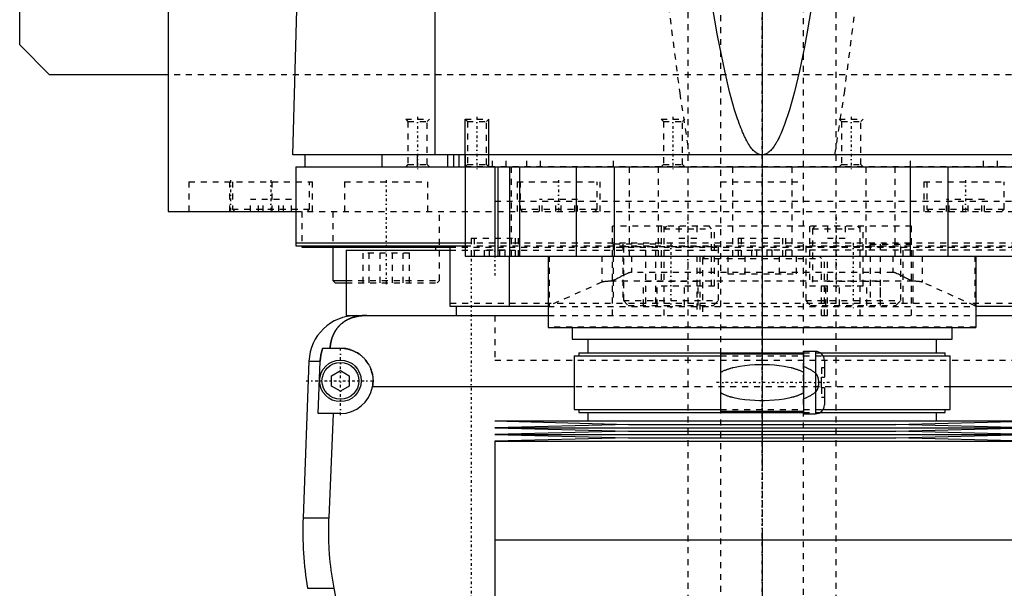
# Model space of a CAD drawing. Extents: x -125 to 125, y -136 to 719.
# Tile 2 of 11: x -125 to 41, y -38 to 57. Entities that reach past the tile are written whole.
import ezdxf

# ---------------------------------------------------------------- set-up
doc = ezdxf.new("R2010")
doc.units = 0
doc.linetypes.add('CENTER', pattern=[1.5, 0.45, -0.5, 0.05, -0.5])
doc.linetypes.add('DASHED', pattern=[2, 1, -1])
for name, color, linetype in [('AM_0', 7, 'CONTINUOUS'), ('AM_10', 7, 'CONTINUOUS'), ('AM_3', 7, 'DASHED'), ('AM_7', 7, 'CENTER')]:
    doc.layers.add(name, color=color, linetype=linetype)

msp = doc.modelspace()

# ---------------------------------------------------------------- linework, layer by layer
at = {"layer": 'AM_0', "color": 7, "linetype": 'CONTINUOUS'}
for p, q in [((-125, 53), (-125, 383)), ((-100, 363), (-100, 25)), ((-55.06, 34.5), (-55.06, 116.6)), ((-79, 34.5), (-76.83, 115.63)), ((-120, 48), (-125, 53)), ((-100, 48), (-120, 48)), ((79, 34.5), (-79, 34.5)), ((-77, 34.5), (-77, 32.5)), ((-64, 34.5), (-64, 32.5)), ((-58, 32.5), (-58, 34.5)), ((-52.9, 32.5), (-52.9, 34.5)), ((-51.9, 32.5), (-51.9, 34.5)), ((-51, 32.5), (-51, 34.5)), ((-50, 34.5), (-50, 17.5)), ((-78.5, 32.5), (78.5, 32.5)), ((-78.5, 32.5), (-78.5, 19.2)), ((-45, 32.5), (-45, 17.5)), ((-44.5, 32.5), (-44.5, 17.5)), ((-42.5, 32.5), (-42.5, 17.5)), ((-40.83, 32.5), (-40.83, 17.5)), ((-31.31, 32.5), (-31.31, 17.5)), ((-24.92, 32.5), (-24.92, 17.5)), ((24.92, 32.5), (24.92, 17.5)), ((31.31, 32.5), (31.31, 17.5)), ((-100, 25), (-78.56, 25)), ((-88.79, 25.01), (-88.79, 25)), ((-78.5, 19.7), (-50.02, 19.7)), ((-78.5, 19.2), (-50.02, 19.2)), ((-77.5, 19.2), (-77.5, 19)), ((-77.5, 19), (-52.56, 19)), ((-72.29, 19), (-72.29, 13.4)), ((-70, 18.5), (-70, 7.5)), ((-70, 18.5), (-52.56, 18.5)), ((-55, 19), (-55, 18.5)), ((-52.5, 9), (-52.5, 19.2)), ((-50, 17.5), (50, 17.5)), ((-42.5, 9), (-42.5, 17.5)), ((-36, 17.5), (-36, 5.5)), ((36, 17.5), (36, 5.5)), ((-72.29, 13.4), (-71.89, 13)), ((-72.29, 13.4), (-70.01, 13.4)), ((-71.89, 13), (-70, 13)), ((-36, 9), (-52.5, 9)), ((-51.5, 9), (-51.5, 7.5)), ((52.5, 9), (36, 9)), ((-70, 7.5), (-66.56, 7.5)), ((-68.3, 7.5), (-36, 7.5)), ((36, 7.5), (68.3, 7.5)), ((-36, 5.5), (36, 5.5)), ((-32, 5.5), (-32, 3.5)), ((32, 3.5), (32, 5.5)), ((-32, 3.5), (32, 3.5)), ((-29.35, 3.5), (-29.35, 1.2)), ((29.35, 1.2), (29.35, 3.5)), ((-73.97, 2), (-71, 2)), ((-31.65, 0.7), (-31.65, -8.3)), ((-31.65, 0.7), (-7, 0.7)), ((-30.85, 1.2), (-30.85, 0.7)), ((-30.85, 1.2), (7, 1.2)), ((7, 1), (-7, 1)), ((-7, 1), (-7, -8.6)), ((9, 1.45), (7, 1.45)), ((7, 1.45), (7, -9.05)), ((9, 1.45), (9, -9.05)), ((9.83, 1.2), (30.85, 1.2)), ((10.3, 0.7), (31.65, 0.7)), ((30.85, 0.7), (30.85, 1.2)), ((31.65, -8.3), (31.65, 0.7)), ((-76.29, -0.2), (-77.28, -26.54)), ((-76.29, -0.2), (-74.4, -0.2)), ((-74.75, -9), (-74.4, -0.2)), ((10.5, -0.05), (10.5, -2.9)), ((-72.5, -2.63), (-71, -1.77)), ((-72.5, -4.37), (-72.5, -2.63)), ((-71, -1.77), (-69.5, -2.63)), ((-69.5, -2.63), (-69.5, -4.37)), ((10, -4.7), (10, -2.9)), ((10, -2.9), (10.5, -2.9)), ((-71, -5.23), (-72.5, -4.37)), ((-69.5, -4.37), (-71, -5.23)), ((-31.65, -4.5), (-65.59, -4.5)), ((10.5, -4.7), (10, -4.7)), ((10.5, -4.7), (10.5, -7.55)), ((65.59, -4.5), (31.65, -4.5)), ((-71, -9), (-74.75, -9)), ((-72.2, -9), (-72.97, -26.54)), ((-31.65, -8.3), (-7, -8.3)), ((-30.85, -8.3), (-30.85, -8.8)), ((-30.85, -8.8), (7, -8.8)), ((-29.35, -8.8), (-29.35, -10.25)), ((-7, -8.6), (7, -8.6)), ((7, -9.05), (9, -9.05)), ((9.83, -8.8), (30.85, -8.8)), ((10.3, -8.3), (31.65, -8.3)), ((29.35, -10.25), (29.35, -8.8)), ((30.85, -8.8), (30.85, -8.3)), ((-45, -10.25), (-22.5, -10.82)), ((-45, -10.25), (45, -10.25)), ((-22.5, -10.82), (-45, -11.39)), ((-45, -11.39), (-22.5, -11.96)), ((-45, -11.39), (45, -11.39)), ((-22.5, -10.82), (22.5, -10.82)), ((22.5, -10.82), (45, -10.25)), ((45, -11.39), (22.5, -10.82)), ((22.5, -11.96), (45, -11.39)), ((-22.5, -11.96), (-45, -12.53)), ((-45, -12.53), (-22.5, -13.1)), ((-45, -12.53), (45, -12.53)), ((-22.5, -13.1), (-45, -13.67)), ((-22.5, -11.96), (22.5, -11.96)), ((-22.5, -13.1), (22.5, -13.1)), ((45, -12.53), (22.5, -11.96)), ((22.5, -13.1), (45, -12.53)), ((45, -13.67), (22.5, -13.1)), ((-45, -13.67), (-45, -30.25)), ((-45, -13.67), (45, -13.67)), ((-77.28, -26.54), (-72.97, -26.54)), ((-45, -30.25), (45, -30.25)), ((-45, -30.25), (-45, -46.83)), ((-45, -30.25), (0, -30.25)), ((-76.54, -38.4), (-72.1, -38.4)), ((-72.1, -38.4), (-68.19, -58))]:
    msp.add_line(p, q, dxfattribs=at)
for points in [[(0, 34.5, 0), (-0.01, 34.5, 0), (-0.04, 34.5, 0), (-0.06, 34.5, 0), (-0.07, 34.5, 0), (-0.08, 34.5, 0), (-0.11, 34.5, 0), (-0.13, 34.51, 0), (-0.15, 34.51, 0), (-0.18, 34.51, 0), (-0.2, 34.51, 0), (-0.21, 34.52, 0), (-0.22, 34.52, 0), (-0.25, 34.52, 0), (-0.27, 34.53, 0), (-0.29, 34.53, 0), (-0.32, 34.54, 0), (-0.34, 34.54, 0), (-0.35, 34.54, 0), (-0.36, 34.55, 0), (-0.39, 34.55, 0), (-0.41, 34.56, 0), (-0.42, 34.56, 0), (-0.43, 34.57, 0), (-0.46, 34.57, 0), (-0.48, 34.58, 0), (-0.49, 34.59, 0), (-0.5, 34.59, 0), (-0.53, 34.6, 0), (-0.55, 34.61, 0), (-0.57, 34.62, 0), (-0.6, 34.63, 0), (-0.62, 34.64, 0), (-0.63, 34.64, 0), (-0.64, 34.65, 0), (-0.67, 34.66, 0), (-0.69, 34.67, 0), (-0.71, 34.68, 0), (-0.74, 34.69, 0), (-0.76, 34.71, 0), (-0.77, 34.71, 0), (-0.78, 34.72, 0), (-0.81, 34.73, 0), (-0.83, 34.74, 0), (-0.85, 34.76, 0), (-0.88, 34.77, 0), (-0.9, 34.79, 0), (-0.91, 34.8, 0), (-0.92, 34.8, 0), (-0.95, 34.82, 0), (-0.97, 34.83, 0), (-1.05, 34.89, 0), (-1.19, 35.01, 0), (-1.26, 35.07, 0), (-1.33, 35.13, 0), (-1.47, 35.27, 0), (-1.61, 35.43, 0), (-1.75, 35.59, 0), (-1.89, 35.78, 0), (-2.03, 35.97, 0), (-2.1, 36.07, 0), (-2.17, 36.18, 0), (-2.31, 36.41, 0), (-2.45, 36.64, 0), (-2.52, 36.77, 0), (-2.59, 36.89, 0), (-2.73, 37.16, 0), (-2.87, 37.44, 0), (-2.94, 37.59, 0), (-3.01, 37.73, 0), (-3.15, 38.04, 0), (-3.29, 38.36, 0), (-3.43, 38.7, 0), (-3.57, 39.05, 0), (-3.71, 39.41, 0), (-3.78, 39.6, 0), (-3.85, 39.79, 0), (-3.99, 40.18, 0), (-4.13, 40.59, 0), (-4.62, 42.12, 0), (-5.46, 45.14, 0), (-6.29, 48.66, 0), (-7.13, 52.68, 0), (-7.54, 54.88, 0), (-7.96, 57.2, 0), (-8.79, 62.22, 0)], [(8.79, 62.22, 0), (7.96, 57.2, 0), (7.54, 54.88, 0), (7.13, 52.68, 0), (6.29, 48.66, 0), (5.46, 45.14, 0), (4.62, 42.12, 0), (3.78, 39.6, 0), (3.29, 38.36, 0), (3.15, 38.04, 0), (3.01, 37.73, 0), (2.94, 37.59, 0), (2.87, 37.44, 0), (2.73, 37.16, 0), (2.59, 36.89, 0), (2.52, 36.77, 0), (2.45, 36.64, 0), (2.31, 36.41, 0), (2.17, 36.18, 0), (2.1, 36.07, 0), (2.03, 35.97, 0), (1.89, 35.78, 0), (1.75, 35.59, 0), (1.61, 35.43, 0), (1.47, 35.27, 0), (1.33, 35.13, 0), (1.26, 35.07, 0), (1.19, 35.01, 0), (1.05, 34.89, 0), (0.91, 34.8, 0), (0.83, 34.74, 0), (0.81, 34.73, 0), (0.78, 34.72, 0), (0.77, 34.71, 0), (0.76, 34.71, 0), (0.74, 34.69, 0), (0.71, 34.68, 0), (0.69, 34.67, 0), (0.67, 34.66, 0), (0.64, 34.65, 0), (0.63, 34.64, 0), (0.62, 34.64, 0), (0.6, 34.63, 0), (0.57, 34.62, 0), (0.55, 34.61, 0), (0.53, 34.6, 0), (0.5, 34.59, 0), (0.49, 34.59, 0), (0.48, 34.58, 0), (0.46, 34.57, 0), (0.43, 34.57, 0), (0.42, 34.56, 0), (0.41, 34.56, 0), (0.39, 34.55, 0), (0.36, 34.55, 0), (0.35, 34.54, 0), (0.34, 34.54, 0), (0.32, 34.54, 0), (0.29, 34.53, 0), (0.27, 34.53, 0), (0.25, 34.52, 0), (0.22, 34.52, 0), (0.21, 34.52, 0), (0.2, 34.51, 0), (0.18, 34.51, 0), (0.15, 34.51, 0), (0.13, 34.51, 0), (0.11, 34.5, 0), (0.08, 34.5, 0), (0.07, 34.5, 0), (0.06, 34.5, 0), (0.04, 34.5, 0), (0.01, 34.5, 0), (0, 34.5, 0)], [(-66.56, 7.5, 0), (-66.61, 7.5, 0), (-66.7, 7.5, 0), (-66.8, 7.5, 0), (-66.84, 7.5, 0), (-66.89, 7.49, 0), (-66.98, 7.49, 0), (-67.08, 7.49, 0), (-67.17, 7.48, 0), (-67.26, 7.47, 0), (-67.35, 7.47, 0), (-67.4, 7.46, 0), (-67.45, 7.46, 0), (-67.54, 7.45, 0), (-67.63, 7.44, 0), (-67.72, 7.42, 0), (-67.82, 7.41, 0), (-67.91, 7.4, 0), (-67.95, 7.39, 0), (-68, 7.38, 0), (-68.09, 7.37, 0), (-68.18, 7.35, 0), (-68.23, 7.34, 0), (-68.27, 7.33, 0), (-68.36, 7.31, 0), (-68.45, 7.29, 0), (-68.49, 7.28, 0), (-68.53, 7.27, 0), (-68.62, 7.24, 0), (-68.71, 7.22, 0), (-68.79, 7.2, 0), (-68.88, 7.17, 0), (-68.96, 7.14, 0), (-69, 7.13, 0), (-69.04, 7.11, 0), (-69.13, 7.08, 0), (-69.21, 7.05, 0), (-69.29, 7.02, 0), (-69.37, 6.99, 0), (-69.45, 6.96, 0), (-69.49, 6.94, 0), (-69.53, 6.92, 0), (-69.6, 6.89, 0), (-69.68, 6.85, 0), (-69.76, 6.81, 0), (-69.83, 6.77, 0), (-69.91, 6.74, 0), (-69.94, 6.72, 0), (-69.98, 6.69, 0), (-70.05, 6.65, 0), (-70.12, 6.61, 0), (-70.19, 6.57, 0), (-70.26, 6.52, 0), (-70.33, 6.48, 0), (-70.37, 6.46, 0), (-70.4, 6.43, 0), (-70.47, 6.39, 0), (-70.53, 6.34, 0), (-70.6, 6.29, 0), (-70.66, 6.24, 0), (-70.72, 6.19, 0), (-70.75, 6.17, 0), (-70.78, 6.14, 0), (-70.84, 6.09, 0), (-70.9, 6.04, 0), (-70.93, 6.01, 0), (-70.96, 5.98, 0), (-71.02, 5.93, 0), (-71.08, 5.87, 0), (-71.1, 5.85, 0), (-71.13, 5.82, 0), (-71.19, 5.76, 0), (-71.24, 5.71, 0), (-71.29, 5.65, 0), (-71.34, 5.59, 0), (-71.4, 5.53, 0), (-71.42, 5.5, 0), (-71.45, 5.47, 0), (-71.5, 5.41, 0), (-71.54, 5.35, 0), (-71.59, 5.28, 0), (-71.64, 5.22, 0), (-71.68, 5.16, 0), (-71.71, 5.12, 0), (-71.73, 5.09, 0), (-71.77, 5.02, 0), (-71.82, 4.96, 0), (-71.86, 4.89, 0), (-71.9, 4.82, 0), (-71.94, 4.75, 0), (-71.96, 4.72, 0), (-71.98, 4.68, 0), (-72.02, 4.61, 0), (-72.06, 4.54, 0), (-72.1, 4.46, 0), (-72.13, 4.39, 0), (-72.17, 4.32, 0), (-72.18, 4.28, 0), (-72.2, 4.24, 0), (-72.24, 4.16, 0), (-72.27, 4.09, 0), (-72.3, 4.01, 0), (-72.33, 3.93, 0), (-72.36, 3.85, 0), (-72.37, 3.81, 0), (-72.39, 3.77, 0), (-72.42, 3.69, 0), (-72.44, 3.61, 0), (-72.46, 3.57, 0), (-72.47, 3.52, 0), (-72.49, 3.44, 0), (-72.52, 3.36, 0), (-72.53, 3.32, 0), (-72.54, 3.27, 0), (-72.56, 3.19, 0), (-72.58, 3.1, 0), (-72.6, 3.02, 0), (-72.62, 2.93, 0), (-72.63, 2.84, 0), (-72.64, 2.8, 0), (-72.65, 2.76, 0), (-72.66, 2.67, 0), (-72.68, 2.58, 0), (-72.72, 2.27, 0), (-72.74, 2, 0)], [(-74.4, -0.2, 0), (-74.39, -0.14, 0), (-74.39, -0.02, 0), (-74.38, 0.1, 0), (-74.37, 0.16, 0), (-74.37, 0.23, 0), (-74.35, 0.35, 0), (-74.34, 0.47, 0), (-74.32, 0.6, 0), (-74.3, 0.72, 0), (-74.28, 0.85, 0), (-74.27, 0.91, 0), (-74.26, 0.97, 0), (-74.23, 1.1, 0), (-74.2, 1.22, 0), (-74.17, 1.34, 0), (-74.14, 1.47, 0), (-74.1, 1.59, 0), (-74.09, 1.65, 0), (-74.07, 1.71, 0), (-74.03, 1.83, 0), (-73.99, 1.94, 0), (-73.97, 2, 0)], [(-71, 2, 0), (-70.96, 2, 0), (-70.87, 2, 0), (-70.78, 2, 0), (-70.73, 1.99, 0), (-70.69, 1.99, 0), (-70.6, 1.99, 0), (-70.51, 1.98, 0), (-70.42, 1.97, 0), (-70.33, 1.96, 0), (-70.24, 1.95, 0), (-70.19, 1.94, 0), (-70.15, 1.93, 0), (-70.06, 1.92, 0), (-69.97, 1.9, 0), (-69.88, 1.88, 0), (-69.79, 1.86, 0), (-69.7, 1.84, 0), (-69.65, 1.83, 0), (-69.61, 1.82, 0), (-69.52, 1.8, 0), (-69.43, 1.77, 0), (-69.38, 1.76, 0), (-69.34, 1.74, 0), (-69.25, 1.72, 0), (-69.17, 1.69, 0), (-69.12, 1.67, 0), (-69.08, 1.65, 0), (-68.99, 1.62, 0), (-68.91, 1.59, 0), (-68.82, 1.55, 0), (-68.74, 1.51, 0), (-68.66, 1.48, 0), (-68.61, 1.46, 0), (-68.57, 1.44, 0), (-68.49, 1.39, 0), (-68.41, 1.35, 0), (-68.33, 1.31, 0), (-68.25, 1.26, 0), (-68.17, 1.22, 0), (-68.14, 1.2, 0), (-68.1, 1.17, 0), (-68.02, 1.12, 0), (-67.95, 1.07, 0), (-67.87, 1.02, 0), (-67.8, 0.97, 0), (-67.73, 0.92, 0), (-67.69, 0.89, 0), (-67.66, 0.87, 0), (-67.59, 0.81, 0), (-67.52, 0.76, 0), (-67.45, 0.7, 0), (-67.39, 0.65, 0), (-67.32, 0.59, 0), (-67.29, 0.56, 0), (-67.26, 0.53, 0), (-67.2, 0.47, 0), (-67.14, 0.41, 0), (-67.08, 0.35, 0), (-67.02, 0.29, 0), (-66.96, 0.23, 0), (-66.93, 0.2, 0), (-66.9, 0.17, 0), (-66.84, 0.1, 0), (-66.79, 0.04, 0), (-66.76, 0, 0), (-66.73, -0.03, 0), (-66.68, -0.1, 0), (-66.62, -0.17, 0), (-66.6, -0.2, 0), (-66.57, -0.24, 0), (-66.52, -0.31, 0), (-66.47, -0.38, 0), (-66.42, -0.45, 0), (-66.37, -0.53, 0), (-66.32, -0.6, 0), (-66.3, -0.64, 0), (-66.28, -0.68, 0), (-66.23, -0.76, 0), (-66.19, -0.83, 0), (-66.15, -0.91, 0), (-66.11, -0.99, 0), (-66.06, -1.07, 0), (-66.05, -1.11, 0), (-66.03, -1.15, 0), (-65.99, -1.23, 0), (-65.95, -1.32, 0), (-65.92, -1.4, 0), (-65.88, -1.48, 0), (-65.85, -1.57, 0), (-65.84, -1.61, 0), (-65.82, -1.65, 0), (-65.79, -1.74, 0), (-65.76, -1.82, 0), (-65.74, -1.91, 0), (-65.71, -1.99, 0), (-65.69, -2.08, 0), (-65.68, -2.12, 0), (-65.66, -2.17, 0), (-65.64, -2.25, 0), (-65.62, -2.34, 0), (-65.61, -2.43, 0), (-65.59, -2.52, 0), (-65.57, -2.6, 0), (-65.57, -2.65, 0), (-65.56, -2.69, 0), (-65.55, -2.78, 0), (-65.54, -2.87, 0), (-65.53, -2.91, 0), (-65.53, -2.96, 0), (-65.52, -3.04, 0), (-65.51, -3.13, 0), (-65.51, -3.18, 0), (-65.51, -3.22, 0), (-65.5, -3.31, 0), (-65.5, -3.39, 0), (-65.5, -3.48, 0), (-65.5, -3.57, 0), (-65.5, -3.65, 0), (-65.5, -3.7, 0), (-65.51, -3.74, 0), (-65.51, -3.83, 0), (-65.52, -3.92, 0), (-65.52, -4.01, 0), (-65.53, -4.1, 0), (-65.54, -4.19, 0), (-65.55, -4.23, 0), (-65.55, -4.28, 0), (-65.57, -4.37, 0), (-65.58, -4.46, 0), (-65.59, -4.5, 0)], [(-72.97, -26.54, 0), (-72.99, -26.87, 0), (-73.01, -27.51, 0), (-73.02, -28.16, 0), (-73.02, -28.47, 0), (-73.02, -28.79, 0), (-73.02, -29.43, 0), (-73, -30.07, 0), (-72.98, -30.72, 0), (-72.96, -31.37, 0), (-72.92, -32.03, 0), (-72.9, -32.36, 0), (-72.87, -32.69, 0), (-72.82, -33.35, 0), (-72.75, -34.02, 0), (-72.68, -34.69, 0), (-72.59, -35.36, 0), (-72.5, -36.04, 0), (-72.45, -36.38, 0), (-72.4, -36.71, 0), (-72.29, -37.39, 0), (-72.17, -38.06, 0), (-72.1, -38.4, 0)]]:
    msp.add_polyline3d(points, dxfattribs=at)
for radius in [3.5, 3.1]:
    msp.add_circle((-71, -3.5), radius, dxfattribs=at)
for centre, radius, start, end in [((-68.3, -0.5), 8, 90, 177.861), ((9, -0.05), 1.5, 0, 90), ((-71, -3.5), 5.5, 270, 349.5243), ((9, -7.55), 1.5, 270, 0), ((-17.32, -28.78), 60, 177.861, 189.225)]:
    msp.add_arc(centre, radius, start, end, dxfattribs=at)
at = {"layer": 'AM_10', "color": 7, "linetype": 'CONTINUOUS'}
for p, q in [((-50, 32.5), (-50, 40.5)), ((-46, 32.5), (-46, 40.5))]:
    msp.add_line(p, q, dxfattribs=at)
at = {"layer": 'AM_3', "color": 6, "linetype": 'DASHED'}
for p, q in [((-7, 680), (-7, -97.5)), ((7, -97.5), (7, 680)), ((-12.5, 664.5), (-12.5, -56.5)), ((12.5, -56.5), (12.5, 664.5)), ((100, 48), (-100, 48)), ((-60, 40.5), (-59.62, 40.12)), ((-60, 40.5), (-56, 40.5)), ((-59.62, 40.12), (-59.62, 32.88)), ((-59.62, 40.12), (-56.38, 40.12)), ((-56.38, 40.12), (-56, 40.5)), ((-56.38, 32.88), (-56.38, 40.12)), ((-50, 40.5), (-49.62, 40.12)), ((-50, 40.5), (-46, 40.5)), ((-49.62, 40.12), (-49.62, 32.88)), ((-49.62, 40.12), (-46.38, 40.12)), ((-46.38, 40.12), (-46, 40.5)), ((-46.38, 32.88), (-46.38, 40.12)), ((-17, 40.5), (-16.62, 40.12)), ((-17, 40.5), (-13, 40.5)), ((-16.62, 40.12), (-16.62, 32.88)), ((-16.62, 40.12), (-13.38, 40.12)), ((-13.38, 40.12), (-13, 40.5)), ((-13.38, 32.88), (-13.38, 40.12)), ((13, 40.5), (13.38, 40.12)), ((13, 40.5), (17, 40.5)), ((13.38, 40.12), (13.38, 32.88)), ((13.38, 40.12), (16.62, 40.12)), ((16.62, 40.12), (17, 40.5)), ((16.62, 32.88), (16.62, 40.12)), ((-45.38, 32.5), (-45.38, 34.5)), ((-43.08, 32.5), (-43.08, 34.5)), ((-39.62, 32.5), (-39.62, 34.5)), ((-37.31, 32.5), (-37.31, 34.5)), ((-25, 32.5), (-25, 34.5)), ((25, 32.5), (25, 34.5)), ((37.31, 32.5), (37.31, 34.5)), ((39.62, 32.5), (39.62, 34.5)), ((-59.62, 32.88), (-60, 32.5)), ((-59.62, 32.88), (-56.38, 32.88)), ((-56, 32.5), (-56.38, 32.88)), ((-49.62, 32.88), (-50, 32.5)), ((77, 32.5), (-50, 32.5)), ((-49.62, 32.88), (-46.38, 32.88)), ((-46, 32.5), (-46.38, 32.88)), ((-42.23, 32.5), (-42.23, 17.5)), ((-22.36, 32.5), (-22.36, 17.5)), ((-17.5, 32.5), (-17.5, 17.5)), ((-16.62, 32.88), (-17, 32.5)), ((-16.62, 32.88), (-13.38, 32.88)), ((-13, 32.5), (-13.38, 32.88)), ((-5, 32.5), (-5, 17.5)), ((5, 32.5), (5, 17.5)), ((13.38, 32.88), (13, 32.5)), ((13.38, 32.88), (16.62, 32.88)), ((17, 32.5), (16.62, 32.88)), ((17.5, 32.5), (17.5, 17.5)), ((22.36, 32.5), (22.36, 17.5)), ((-96.5, 30), (-96.5, 25)), ((-96.5, 30), (-75.69, 30)), ((-89.69, 30), (-89.69, 25)), ((-89.19, 30), (-89.19, 25.4)), ((-82.5, 25), (-82.5, 30)), ((-76.19, 25.4), (-76.19, 30)), ((-75.69, 25), (-75.69, 30)), ((-70.29, 30), (-70.29, 25)), ((-70.29, 30), (-56.29, 30)), ((-56.29, 25), (-56.29, 30)), ((-41.25, 30), (-41.25, 25)), ((-41.25, 30), (-27.25, 30)), ((-40.75, 30), (-40.75, 25.4)), ((-27.75, 25.4), (-27.75, 30)), ((-27.25, 25), (-27.25, 30)), ((-7, 30), (7, 30)), ((27.25, 30), (27.25, 25)), ((27.25, 30), (41.25, 30)), ((27.75, 30), (27.75, 25.4)), ((40.75, 25.4), (40.75, 30)), ((-86.12, 25), (-86.12, 27)), ((-79.25, 27), (-86.12, 27)), ((-84.8, 25), (-84.8, 27)), ((-84.01, 25), (-84.01, 27)), ((-81.36, 25), (-81.36, 27)), ((-80.58, 25), (-80.58, 27)), ((-79.25, 25), (-79.25, 27)), ((-45, 26.7), (45, 26.7)), ((-45, 26.7), (0, 26.7)), ((-37.45, 25), (-37.45, 27)), ((-31.05, 27), (-37.45, 27)), ((-37, 25), (-37, 27)), ((-34.7, 25), (-34.7, 27)), ((-33.8, 25), (-33.8, 27)), ((-31.5, 25), (-31.5, 27)), ((-31.05, 25), (-31.05, 27)), ((31.05, 25), (31.05, 27)), ((37.45, 27), (31.05, 27)), ((31.5, 25), (31.5, 27)), ((33.8, 25), (33.8, 27)), ((34.7, 25), (34.7, 27)), ((37, 25), (37, 27)), ((37.45, 25), (37.45, 27)), ((-89.19, 25.4), (-88.79, 25.01)), ((-89.19, 25.4), (-76.19, 25.4)), ((-78.56, 25), (78.56, 25)), ((-77.5, 25), (-77.5, 19.2)), ((-76.59, 25), (-76.19, 25.4)), ((-72.29, 25), (-72.29, 19)), ((-54.29, 13.4), (-54.29, 25)), ((-40.75, 25.4), (-40.35, 25)), ((-40.75, 25.4), (-27.75, 25.4)), ((-28.15, 25), (-27.75, 25.4)), ((27.75, 25.4), (28.15, 25)), ((27.75, 25.4), (40.75, 25.4)), ((40.35, 25), (40.75, 25.4)), ((-25.16, 7.5), (-25.16, 22.5)), ((25.16, 22.5), (-25.16, 22.5)), ((-17, 22.5), (-17, 12.5)), ((-16.1, 22.5), (-16.5, 22.1)), ((-16.5, 7.5), (-16.5, 22.5)), ((-16.5, 22.1), (-8.5, 22.1)), ((-14, 22.5), (-14, 20.5)), ((-11, 22.5), (-11, 20.5)), ((-8.5, 22.1), (-8.9, 22.5)), ((-8.5, 12.5), (-8.5, 22.1)), ((-8, 12.5), (-8, 22.5)), ((8, 22.5), (8, 12.5)), ((8.9, 22.5), (8.5, 22.1)), ((8.5, 22.1), (8.5, 12.5)), ((8.5, 22.1), (16.5, 22.1)), ((11, 22.5), (11, 20.5)), ((14, 22.5), (14, 20.5)), ((16.5, 22.1), (16.1, 22.5)), ((16.5, 7.5), (16.5, 22.5)), ((17, 12.5), (17, 22.5)), ((25.16, 7.5), (25.16, 22.5)), ((-49, 20.5), (-49, 17.5)), ((-49, 20.5), (-41, 20.5)), ((-48.5, 20.5), (-48.5, 17.5)), ((-41.5, 17.5), (-41.5, 20.5)), ((-41, 17.5), (-41, 20.5)), ((-14, 20.5), (-11, 20.5)), ((-4, 20.5), (-4, 17.5)), ((-4, 20.5), (4, 20.5)), ((-3.5, 20.5), (-3.5, 17.5)), ((3.5, 17.5), (3.5, 20.5)), ((4, 17.5), (4, 20.5)), ((11, 20.5), (14, 20.5)), ((-52.56, 19), (52.56, 19)), ((-52.56, 18.5), (-0.87, 18.5)), ((-50.02, 19.7), (50.02, 19.7)), ((-50.02, 19.2), (50.02, 19.2)), ((-43.27, 18.5), (-46.73, 18.5)), ((-46.73, 17.5), (-46.73, 18.5)), ((-45.87, 17.5), (-45.87, 18.5)), ((-44.13, 17.5), (-44.13, 18.5)), ((-43.27, 17.5), (-43.27, 18.5)), ((-25.09, 19.5), (-25.09, 9.5)), ((-17.89, 19.5), (-25.09, 19.5)), ((-23.43, 19.5), (-23.43, 9.5)), ((-23.25, 19.2), (-23.35, 19.1)), ((-23.35, 19.1), (-23.35, 10)), ((-23.35, 19.1), (-7.35, 19.1)), ((-19.55, 9.5), (-19.55, 19.5)), ((-17.89, 9.5), (-17.89, 19.5)), ((-7.35, 19.1), (-7.45, 19.2)), ((-7.35, 10), (-7.35, 19.1)), ((1.73, 18.5), (-1.73, 18.5)), ((-1.73, 17.5), (-1.73, 18.5)), ((-0.87, 17.5), (-0.87, 18.5)), ((0.87, 17.5), (0.87, 18.5)), ((55, 18.5), (0.87, 18.5)), ((1.73, 17.5), (1.73, 18.5)), ((7.45, 19.2), (7.35, 19.1)), ((7.35, 19.1), (7.35, 10)), ((7.35, 19.1), (23.35, 19.1)), ((18.23, 19.5), (18.23, 9.5)), ((18.23, 19.5), (25.44, 19.5)), ((19.89, 19.5), (19.89, 9.5)), ((23.35, 19.1), (23.25, 19.2)), ((23.35, 10), (23.35, 19.1)), ((23.77, 9.5), (23.77, 19.5)), ((25.44, 9.5), (25.44, 19.5)), ((-67.19, 13), (-67.19, 18)), ((-59.38, 18), (-67.19, 18)), ((-66.14, 13), (-66.14, 18)), ((-64.33, 13), (-64.33, 18)), ((-62.24, 13), (-62.24, 18)), ((-60.43, 13), (-60.43, 18)), ((-59.38, 13), (-59.38, 18)), ((-35.82, 17.5), (-35.82, 9.14)), ((-26.96, 17.5), (-26.96, 13.1)), ((-22, 17.5), (-22, 14.74)), ((-11, 17.5), (-11, 7.5)), ((-10.5, 17.5), (-10.5, 7.5)), ((-9.6, 17.5), (-10, 17.1)), ((-10, 17.1), (-10, 7.5)), ((-10, 17.1), (10, 17.1)), ((-5.77, 17.5), (-5.77, 14.5)), ((-2.89, 17.5), (-2.89, 14.5)), ((2.89, 17.5), (2.89, 14.5)), ((5.77, 17.5), (5.77, 14.5)), ((10, 17.1), (9.6, 17.5)), ((10, 7.5), (10, 17.1)), ((10.5, 7.5), (10.5, 17.5)), ((11, 7.5), (11, 17.5)), ((22, 17.5), (22, 14.74)), ((26.96, 17.5), (26.96, 13.1)), ((35.82, 17.5), (35.82, 9.14)), ((-70.01, 13.4), (-54.29, 13.4)), ((-54.69, 13), (-54.29, 13.4)), ((25.41, 13.27), (-25.41, 13.27)), ((22, 14.74), (-22, 14.74)), ((-5.77, 14.5), (5.77, 14.5)), ((-70, 13), (-54.69, 13)), ((-26.96, 13.1), (-35.82, 9.14)), ((-19.97, 9.2), (-19.97, 13.2)), ((-10.73, 13.2), (-19.97, 13.2)), ((-17.66, 9.2), (-17.66, 13.2)), ((-17, 12.5), (-8, 12.5)), ((-13.04, 9.2), (-13.04, 13.2)), ((-10.73, 9.2), (-10.73, 13.2)), ((8, 12.5), (17, 12.5)), ((10.73, 9.2), (10.73, 13.2)), ((19.97, 13.2), (10.73, 13.2)), ((13.04, 9.2), (13.04, 13.2)), ((17.66, 9.2), (17.66, 13.2)), ((19.97, 9.2), (19.97, 13.2)), ((35.82, 9.14), (26.96, 13.1)), ((-23.35, 10), (-22.55, 9.2)), ((-23.35, 10), (-7.35, 10)), ((-8.15, 9.2), (-7.35, 10)), ((7.35, 10), (8.15, 9.2)), ((7.35, 10), (23.35, 10)), ((22.55, 9.2), (23.35, 10)), ((52.5, 9.5), (-52.5, 9.5)), ((-36, 9), (36, 9)), ((-22.55, 9.2), (-8.15, 9.2)), ((8.15, 9.2), (22.55, 9.2)), ((-45, 7.5), (-45, 0)), ((-45, 7.5), (-45, 0)), ((-36, 7.5), (36, 7.5)), ((36, 5.52), (-36, 5.52)), ((-45, 0), (0, 0)), ((-7, 0.7), (10.3, 0.7)), ((0, 0), (45, 0)), ((7, 1.2), (9.83, 1.2)), ((10, -1.3), (10, -2.9)), ((10.5, -1.3), (10, -1.3)), ((31.65, -4.5), (-31.65, -4.5)), ((10, -4.7), (10, -6.3)), ((10.5, -6.3), (10, -6.3)), ((-7, -8.3), (10.3, -8.3)), ((7, -8.8), (9.83, -8.8))]:
    msp.add_line(p, q, dxfattribs=at)
for points in [[(-21.74, 115.63, 0), (-20.18, 98.98, 0), (-17.03, 69.41, 0), (-13.86, 44.87, 0), (-12.26, 34.5, 0)], [(12.26, 34.5, 0), (13.86, 44.87, 0), (17.03, 69.41, 0), (20.18, 98.98, 0), (21.74, 115.63, 0)], [(-25.41, 13.27, 0), (-25.48, 13.27, 0), (-25.61, 13.26, 0), (-25.74, 13.25, 0), (-25.81, 13.25, 0), (-25.87, 13.25, 0), (-25.99, 13.24, 0), (-26.1, 13.23, 0), (-26.2, 13.22, 0), (-26.3, 13.21, 0), (-26.4, 13.2, 0), (-26.44, 13.19, 0), (-26.49, 13.19, 0), (-26.57, 13.18, 0), (-26.64, 13.17, 0), (-26.71, 13.16, 0), (-26.77, 13.15, 0), (-26.82, 13.14, 0), (-26.85, 13.13, 0), (-26.87, 13.12, 0), (-26.91, 13.11, 0), (-26.94, 13.1, 0), (-26.96, 13.1, 0)], [(-22, 14.74, 0), (-22.02, 14.74, 0), (-22.06, 14.73, 0), (-22.1, 14.73, 0), (-22.12, 14.73, 0), (-22.14, 14.73, 0), (-22.18, 14.72, 0), (-22.21, 14.72, 0), (-22.25, 14.71, 0), (-22.29, 14.7, 0), (-22.32, 14.69, 0), (-22.34, 14.69, 0), (-22.36, 14.68, 0), (-22.39, 14.67, 0), (-22.43, 14.66, 0), (-22.46, 14.65, 0), (-22.5, 14.64, 0), (-22.53, 14.62, 0), (-22.55, 14.62, 0), (-22.57, 14.61, 0), (-22.6, 14.6, 0), (-22.64, 14.58, 0), (-22.65, 14.58, 0), (-22.75, 14.53, 0), (-22.95, 14.44, 0), (-23.15, 14.34, 0), (-23.34, 14.24, 0), (-23.53, 14.14, 0), (-23.72, 14.04, 0), (-23.82, 13.99, 0), (-23.91, 13.94, 0), (-24.1, 13.84, 0), (-24.29, 13.75, 0), (-24.47, 13.66, 0), (-24.65, 13.57, 0), (-24.82, 13.49, 0), (-24.91, 13.46, 0), (-25, 13.42, 0), (-25.16, 13.36, 0), (-25.33, 13.3, 0), (-25.41, 13.27, 0)], [(25.41, 13.27, 0), (25.33, 13.3, 0), (25.16, 13.36, 0), (25, 13.42, 0), (24.91, 13.46, 0), (24.82, 13.49, 0), (24.65, 13.57, 0), (24.47, 13.66, 0), (24.29, 13.75, 0), (24.1, 13.84, 0), (23.91, 13.94, 0), (23.82, 13.99, 0), (23.72, 14.04, 0), (23.53, 14.14, 0), (23.34, 14.24, 0), (23.15, 14.34, 0), (22.95, 14.44, 0), (22.75, 14.53, 0), (22.65, 14.58, 0), (22.64, 14.58, 0), (22.6, 14.6, 0), (22.57, 14.61, 0), (22.55, 14.62, 0), (22.53, 14.62, 0), (22.5, 14.64, 0), (22.46, 14.65, 0), (22.43, 14.66, 0), (22.39, 14.67, 0), (22.36, 14.68, 0), (22.34, 14.69, 0), (22.32, 14.69, 0), (22.29, 14.7, 0), (22.25, 14.71, 0), (22.21, 14.72, 0), (22.18, 14.72, 0), (22.14, 14.73, 0), (22.12, 14.73, 0), (22.1, 14.73, 0), (22.06, 14.73, 0), (22.02, 14.74, 0), (22, 14.74, 0)], [(26.96, 13.1, 0), (26.94, 13.1, 0), (26.91, 13.11, 0), (26.87, 13.12, 0), (26.85, 13.13, 0), (26.82, 13.14, 0), (26.77, 13.15, 0), (26.71, 13.16, 0), (26.64, 13.17, 0), (26.57, 13.18, 0), (26.49, 13.19, 0), (26.44, 13.19, 0), (26.4, 13.2, 0), (26.3, 13.21, 0), (26.2, 13.22, 0), (26.1, 13.23, 0), (25.99, 13.24, 0), (25.87, 13.25, 0), (25.81, 13.25, 0), (25.74, 13.25, 0), (25.61, 13.26, 0), (25.48, 13.27, 0), (25.41, 13.27, 0)], [(-35.82, 9.14, 0), (-35.88, 9.12, 0), (-35.96, 9.06, 0), (-36, 9.01, 0), (-36, 8.99, 0)], [(36, 8.99, 0), (36, 9.01, 0), (35.96, 9.06, 0), (35.88, 9.12, 0), (35.82, 9.14, 0)], [(-72.74, 2, 0), (-72.74, 2.05, 0), (-72.73, 2.14, 0), (-72.72, 2.23, 0), (-72.72, 2.27, 0), (-72.71, 2.32, 0), (-72.7, 2.41, 0), (-72.69, 2.5, 0), (-72.68, 2.59, 0), (-72.66, 2.68, 0), (-72.65, 2.76, 0), (-72.64, 2.81, 0), (-72.63, 2.85, 0), (-72.61, 2.94, 0), (-72.6, 3.03, 0), (-72.58, 3.11, 0), (-72.56, 3.2, 0), (-72.54, 3.28, 0), (-72.52, 3.33, 0), (-72.51, 3.37, 0), (-72.49, 3.45, 0), (-72.46, 3.53, 0), (-72.45, 3.58, 0), (-72.44, 3.62, 0), (-72.41, 3.7, 0), (-72.39, 3.78, 0), (-72.37, 3.82, 0), (-72.36, 3.86, 0), (-72.33, 3.94, 0), (-72.3, 4.01, 0), (-72.27, 4.09, 0), (-72.23, 4.17, 0), (-72.2, 4.24, 0), (-72.18, 4.28, 0), (-72.17, 4.32, 0), (-72.13, 4.39, 0), (-72.1, 4.46, 0), (-72.06, 4.54, 0), (-72.02, 4.61, 0), (-71.98, 4.68, 0), (-71.96, 4.71, 0), (-71.94, 4.75, 0), (-71.9, 4.82, 0), (-71.86, 4.89, 0), (-71.82, 4.95, 0), (-71.78, 5.02, 0), (-71.73, 5.08, 0), (-71.71, 5.12, 0), (-71.69, 5.15, 0), (-71.64, 5.21, 0), (-71.6, 5.28, 0), (-71.55, 5.34, 0), (-71.5, 5.4, 0), (-71.45, 5.46, 0), (-71.43, 5.49, 0), (-71.4, 5.52, 0), (-71.35, 5.58, 0), (-71.3, 5.64, 0), (-71.25, 5.7, 0), (-71.19, 5.75, 0), (-71.14, 5.81, 0), (-71.11, 5.84, 0), (-71.08, 5.87, 0), (-71.03, 5.92, 0), (-70.97, 5.98, 0), (-70.94, 6, 0), (-70.91, 6.03, 0), (-70.85, 6.08, 0), (-70.79, 6.13, 0), (-70.76, 6.16, 0), (-70.73, 6.18, 0), (-70.67, 6.23, 0), (-70.6, 6.28, 0), (-70.54, 6.33, 0), (-70.47, 6.38, 0), (-70.41, 6.43, 0), (-70.37, 6.45, 0), (-70.34, 6.47, 0), (-70.27, 6.52, 0), (-70.2, 6.56, 0), (-70.13, 6.61, 0), (-70.06, 6.65, 0), (-69.99, 6.69, 0), (-69.95, 6.71, 0), (-69.91, 6.73, 0), (-69.84, 6.77, 0), (-69.76, 6.81, 0), (-69.69, 6.85, 0), (-69.61, 6.88, 0), (-69.53, 6.92, 0), (-69.5, 6.94, 0), (-69.46, 6.95, 0), (-69.38, 6.99, 0), (-69.3, 7.02, 0), (-69.22, 7.05, 0), (-69.13, 7.08, 0), (-69.05, 7.11, 0), (-69.01, 7.13, 0), (-68.97, 7.14, 0), (-68.89, 7.17, 0), (-68.8, 7.19, 0), (-68.72, 7.22, 0), (-68.63, 7.24, 0), (-68.54, 7.27, 0), (-68.5, 7.28, 0), (-68.46, 7.29, 0), (-68.37, 7.31, 0), (-68.28, 7.33, 0), (-68.23, 7.34, 0), (-68.19, 7.35, 0), (-68.1, 7.36, 0), (-68.01, 7.38, 0), (-67.96, 7.39, 0), (-67.91, 7.4, 0), (-67.82, 7.41, 0), (-67.73, 7.42, 0), (-67.64, 7.44, 0), (-67.55, 7.45, 0), (-67.45, 7.46, 0), (-67.41, 7.46, 0), (-67.36, 7.47, 0), (-67.27, 7.47, 0), (-67.17, 7.48, 0), (-67.08, 7.49, 0), (-66.99, 7.49, 0), (-66.89, 7.49, 0), (-66.85, 7.5, 0), (-66.8, 7.5, 0), (-66.7, 7.5, 0), (-66.61, 7.5, 0), (-66.56, 7.5, 0)], [(-73.97, 2, 0), (-73.99, 1.94, 0), (-74.03, 1.83, 0), (-74.07, 1.71, 0), (-74.09, 1.65, 0), (-74.1, 1.59, 0), (-74.14, 1.47, 0), (-74.17, 1.34, 0), (-74.2, 1.22, 0), (-74.23, 1.1, 0), (-74.26, 0.97, 0), (-74.27, 0.91, 0), (-74.28, 0.85, 0), (-74.3, 0.72, 0), (-74.32, 0.6, 0), (-74.34, 0.47, 0), (-74.35, 0.35, 0), (-74.37, 0.23, 0), (-74.37, 0.16, 0), (-74.38, 0.1, 0), (-74.39, -0.02, 0), (-74.39, -0.14, 0), (-74.4, -0.2, 0)], [(-7, -2.09, 0), (-6.95, -2.06, 0), (-6.84, -2, 0), (-6.74, -1.94, 0), (-6.68, -1.91, 0), (-6.63, -1.89, 0), (-6.52, -1.83, 0), (-6.41, -1.78, 0), (-6.3, -1.73, 0), (-6.18, -1.69, 0), (-6.07, -1.64, 0), (-6.01, -1.62, 0), (-5.95, -1.6, 0), (-5.83, -1.55, 0), (-5.71, -1.51, 0), (-5.59, -1.47, 0), (-5.47, -1.43, 0), (-5.35, -1.4, 0), (-5.29, -1.38, 0), (-5.23, -1.36, 0), (-5.1, -1.33, 0), (-4.97, -1.29, 0), (-4.91, -1.28, 0), (-4.52, -1.18, 0), (-3.72, -1.03, 0), (-2.9, -0.91, 0), (-2.07, -0.83, 0), (-1.24, -0.77, 0), (-0.41, -0.75, 0), (0, -0.74, 0), (0.41, -0.75, 0), (1.24, -0.77, 0), (2.07, -0.83, 0), (2.9, -0.91, 0), (3.72, -1.03, 0), (4.52, -1.18, 0), (4.91, -1.28, 0), (4.97, -1.29, 0), (5.1, -1.33, 0), (5.23, -1.36, 0), (5.29, -1.38, 0), (5.35, -1.4, 0), (5.47, -1.43, 0), (5.59, -1.47, 0), (5.71, -1.51, 0), (5.83, -1.55, 0), (5.95, -1.6, 0), (6.01, -1.62, 0), (6.07, -1.64, 0), (6.18, -1.69, 0), (6.3, -1.73, 0), (6.41, -1.78, 0), (6.52, -1.83, 0), (6.63, -1.89, 0), (6.68, -1.91, 0), (6.74, -1.94, 0), (6.84, -2, 0), (6.95, -2.06, 0), (7, -2.09, 0)], [(7, -1.07, 0), (7.06, -1.09, 0), (7.18, -1.14, 0), (7.31, -1.19, 0), (7.37, -1.21, 0), (7.43, -1.24, 0), (7.55, -1.29, 0), (7.67, -1.35, 0), (7.78, -1.41, 0), (7.9, -1.46, 0), (8.02, -1.53, 0), (8.07, -1.56, 0), (8.13, -1.59, 0), (8.24, -1.65, 0), (8.35, -1.72, 0), (8.46, -1.79, 0), (8.56, -1.86, 0), (8.66, -1.94, 0), (8.71, -1.98, 0), (8.76, -2.02, 0), (8.86, -2.1, 0), (8.95, -2.18, 0), (9, -2.22, 0)], [(9, -2.22, 0), (9.01, -2.23, 0), (9.02, -2.24, 0), (9.04, -2.26, 0), (9.05, -2.27, 0), (9.06, -2.28, 0), (9.07, -2.29, 0), (9.09, -2.31, 0), (9.1, -2.33, 0), (9.12, -2.35, 0), (9.13, -2.37, 0), (9.14, -2.38, 0), (9.15, -2.39, 0), (9.16, -2.41, 0), (9.18, -2.44, 0), (9.19, -2.46, 0), (9.2, -2.48, 0), (9.22, -2.51, 0), (9.22, -2.52, 0), (9.23, -2.53, 0), (9.24, -2.56, 0), (9.26, -2.58, 0), (9.26, -2.59, 0), (9.27, -2.61, 0), (9.28, -2.63, 0), (9.29, -2.66, 0), (9.3, -2.67, 0), (9.3, -2.69, 0), (9.32, -2.71, 0), (9.33, -2.74, 0), (9.34, -2.77, 0), (9.35, -2.8, 0), (9.36, -2.83, 0), (9.36, -2.84, 0), (9.37, -2.86, 0), (9.38, -2.89, 0), (9.39, -2.92, 0), (9.4, -2.95, 0), (9.41, -2.98, 0), (9.41, -3.02, 0), (9.42, -3.03, 0), (9.42, -3.05, 0), (9.43, -3.08, 0), (9.44, -3.11, 0), (9.44, -3.15, 0), (9.45, -3.18, 0), (9.46, -3.21, 0), (9.46, -3.23, 0), (9.46, -3.25, 0), (9.47, -3.28, 0), (9.47, -3.31, 0), (9.49, -3.43, 0), (9.5, -3.64, 0), (9.51, -3.74, 0), (9.51, -3.84, 0), (9.5, -4.04, 0), (9.48, -4.25, 0), (9.46, -4.37, 0), (9.45, -4.4, 0), (9.45, -4.43, 0), (9.44, -4.45, 0), (9.44, -4.47, 0), (9.43, -4.5, 0), (9.43, -4.53, 0), (9.42, -4.56, 0), (9.41, -4.6, 0), (9.4, -4.63, 0), (9.4, -4.65, 0), (9.39, -4.66, 0), (9.38, -4.7, 0), (9.37, -4.73, 0), (9.36, -4.76, 0), (9.35, -4.79, 0), (9.34, -4.83, 0), (9.33, -4.84, 0), (9.33, -4.86, 0), (9.31, -4.89, 0), (9.3, -4.92, 0), (9.3, -4.93, 0), (9.29, -4.95, 0), (9.27, -4.98, 0), (9.26, -5.01, 0), (9.25, -5.03, 0), (9.25, -5.04, 0), (9.23, -5.07, 0), (9.22, -5.1, 0), (9.2, -5.12, 0), (9.18, -5.15, 0), (9.17, -5.18, 0), (9.16, -5.19, 0), (9.15, -5.2, 0), (9.13, -5.23, 0), (9.12, -5.25, 0), (9.1, -5.27, 0), (9.08, -5.29, 0), (9.06, -5.31, 0), (9.05, -5.32, 0), (9.05, -5.33, 0), (9.03, -5.35, 0), (9.01, -5.37, 0), (9, -5.38, 0)], [(7, -5.51, 0), (6.95, -5.54, 0), (6.84, -5.6, 0), (6.74, -5.66, 0), (6.68, -5.69, 0), (6.63, -5.71, 0), (6.52, -5.77, 0), (6.41, -5.82, 0), (6.3, -5.87, 0), (6.18, -5.91, 0), (6.07, -5.96, 0), (6.01, -5.98, 0), (5.95, -6, 0), (5.83, -6.05, 0), (5.71, -6.09, 0), (5.59, -6.13, 0), (5.47, -6.17, 0), (5.35, -6.2, 0), (5.29, -6.22, 0), (5.23, -6.24, 0), (5.1, -6.27, 0), (4.97, -6.31, 0), (4.91, -6.32, 0), (4.52, -6.42, 0), (3.72, -6.57, 0), (2.9, -6.69, 0), (2.07, -6.77, 0), (1.24, -6.83, 0), (0.41, -6.85, 0), (0, -6.86, 0), (-0.41, -6.85, 0), (-1.24, -6.83, 0), (-2.07, -6.77, 0), (-2.9, -6.69, 0), (-3.72, -6.57, 0), (-4.52, -6.42, 0), (-4.91, -6.32, 0), (-4.97, -6.31, 0), (-5.1, -6.27, 0), (-5.23, -6.24, 0), (-5.29, -6.22, 0), (-5.35, -6.2, 0), (-5.47, -6.17, 0), (-5.59, -6.13, 0), (-5.71, -6.09, 0), (-5.83, -6.05, 0), (-5.95, -6, 0), (-6.01, -5.98, 0), (-6.07, -5.96, 0), (-6.18, -5.91, 0), (-6.3, -5.87, 0), (-6.41, -5.82, 0), (-6.52, -5.77, 0), (-6.63, -5.71, 0), (-6.68, -5.69, 0), (-6.74, -5.66, 0), (-6.84, -5.6, 0), (-6.95, -5.54, 0), (-7, -5.51, 0)], [(9, -5.38, 0), (8.95, -5.42, 0), (8.86, -5.5, 0), (8.76, -5.58, 0), (8.71, -5.62, 0), (8.66, -5.66, 0), (8.56, -5.74, 0), (8.46, -5.81, 0), (8.35, -5.88, 0), (8.24, -5.95, 0), (8.13, -6.01, 0), (8.07, -6.04, 0), (8.02, -6.07, 0), (7.9, -6.14, 0), (7.78, -6.19, 0), (7.67, -6.25, 0), (7.55, -6.31, 0), (7.43, -6.36, 0), (7.37, -6.39, 0), (7.31, -6.41, 0), (7.18, -6.46, 0), (7.06, -6.51, 0), (7, -6.53, 0)]]:
    msp.add_polyline3d(points, dxfattribs=at)
msp.add_arc((-71, -3.5), 5.5, 349.5243, 90, dxfattribs=at)
at = {"layer": 'AM_7', "color": 4, "linetype": 'CENTER'}
for p, q in [((0, 718.88), (0, -136.38)), ((0, 422.43), (0, -18.4)), ((0, 247.5), (0, -82.5)), ((-58, 40.9), (-58, 32.1)), ((-48, 40.9), (-48, 32.1)), ((-15, 40.9), (-15, 32.1)), ((15, 40.9), (15, 32.1)), ((-89.5, 30.25), (-89.5, 24.75)), ((-82.69, 30.25), (-82.69, 24.75)), ((-63.29, 30.25), (-63.29, 12.4)), ((-34.25, 30.25), (-34.25, 24.75)), ((34.25, 30.25), (34.25, 24.75)), ((0, 27.07), (0, -0.38)), ((-12.5, 24.05), (-12.5, 11.95)), ((12.5, 24.05), (12.5, 11.95)), ((-45, 20.8), (-45, 14.2)), ((-15.35, 19.7), (-15.35, 8.7)), ((15.35, 19.7), (15.35, 8.7)), ((-49, 17), (-49, -82)), ((0, 5.19), (0, -31.94)), ((-71, -9.27), (-71, 2.27)), ((-76.77, -3.5), (-65.22, -3.5)), ((11.37, -3.8), (-7.88, -3.8)), ((0, -28.65), (0, -63.8))]:
    msp.add_line(p, q, dxfattribs=at)

doc.saveas('drawing.dxf')
